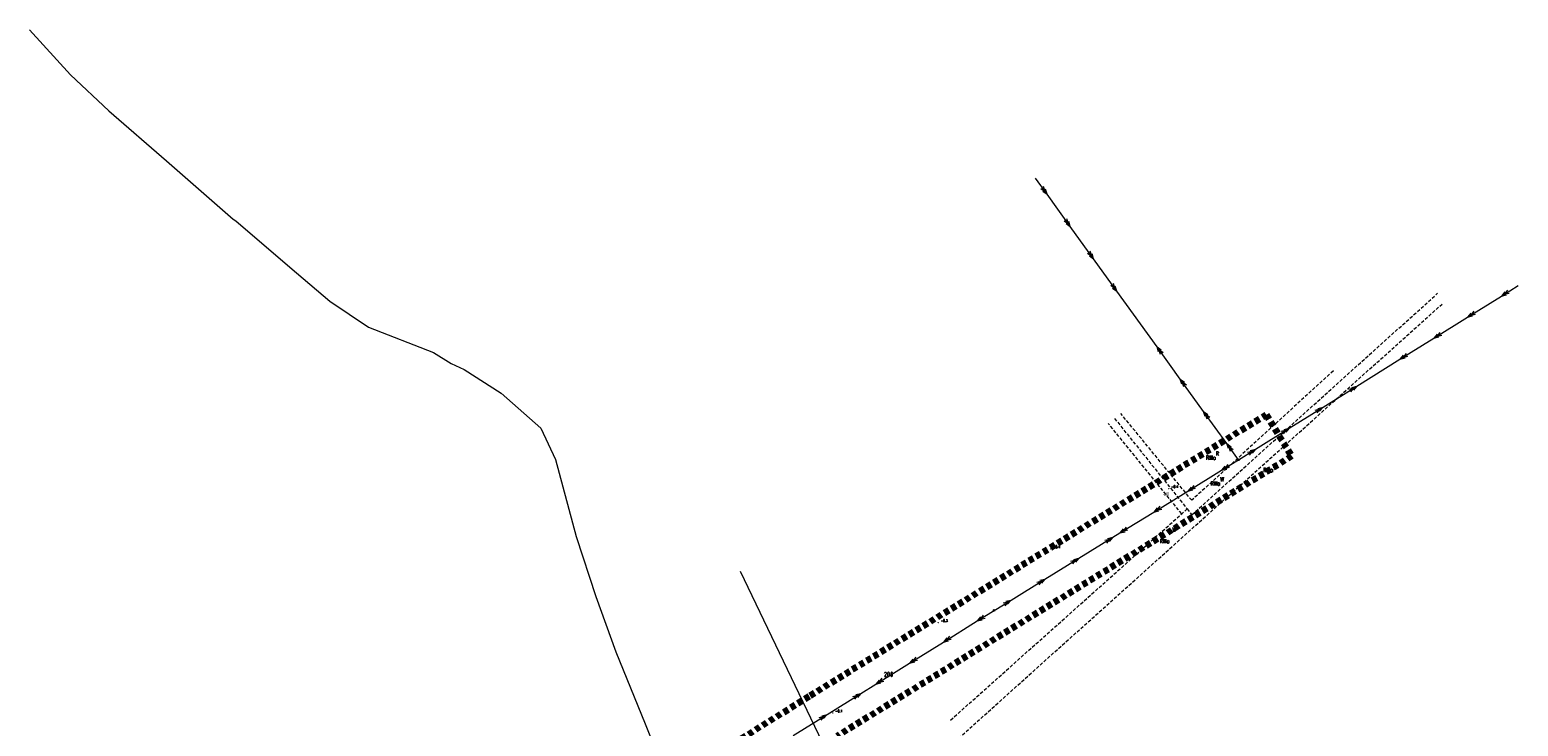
# Model space of a CAD drawing. Header units: metres. Extents: x 7389918 to 7395901, y 5992959 to 5996029.
# Tile 53 of 66: x 7394259 to 7394708, y 5994828 to 5995038. Entities that reach past the tile are written whole.
import ezdxf
from ezdxf.enums import TextEntityAlignment as Align

# ---------------------------------------------------------------- set-up
doc = ezdxf.new("R2010")
doc.units = ezdxf.units.M
doc.header["$MEASUREMENT"] = 0
for name, pattern in [('1', [0]), ('2', [1.5, 1, -0.5]), ('4', [2.5, 1.5, -1]), ('4_SUEP_A', [0]), ('4_SUWP', [0])]:
    doc.linetypes.add(name, pattern=pattern)
doc.layers.get('0').update_dxf_attribs({"color": 250, "linetype": 'CONTINUOUS', "lineweight": 100})
for name, color, linetype, lineweight in [('Dzialki', 7, '1', 18), ('Numery_dzialek', 7, 'CONTINUOUS', 13), ('OTR_T_1', 7, 'CONTINUOUS', 18), ('SUEP_L_0', 1, '4_SUEP_A', 18), ('SUP_T_2', 7, 'CONTINUOUS', 18), ('SUWP_L_0', 5, '4_SUWP', 18)]:
    doc.layers.add(name, color=color, linetype=linetype, lineweight=lineweight)
for name, color, linetype, lineweight, true_color in [('Kontury', 7, '2', 18, 0x008000), ('Numery_konturow', 7, 'CONTINUOUS', 13, 0x008000), ('Numery_uzytkow', 7, 'CONTINUOUS', 13, 0x008000), ('Uzytki', 7, '2', 18, 0x008000), ('ZAKRES_L_0', 7, '4', 100, 0x008080)]:
    doc.layers.add(name, color=color, linetype=linetype, lineweight=lineweight, true_color=true_color)
doc.styles.get("Standard").update_dxf_attribs({"font": 'Simplex.SHX', "width": 0.75})

# ---------------------------------------------------------------- blocks, each defined once
blk = doc.blocks.new('2_OTRN')
at = {"linetype": 'Continuous'}
blk.add_circle((0, 0), 0.045, dxfattribs=at)
blk = doc.blocks.new('4_SUPP')
at = {"linetype": 'Continuous'}
blk.add_circle((0, 0), 0.25, dxfattribs=at)

msp = doc.modelspace()

# ---------------------------------------------------------------- linework, layer by layer
at = {"layer": 'Dzialki'}
msp.add_line((7394473.31, 5994874.87), (7394513.6, 5994790.79), dxfattribs=at)
at = {"layer": 'Kontury'}
for p, q in [((7394609.46, 5994891.83), (7394683.52, 5994958.64)), ((7394539.16, 5994824.44), (7394684.84, 5994955.37)), ((7394652.08, 5994935.24), (7394609.41, 5994896.22)), ((7394609.41, 5994896.22), (7394588.04, 5994922.37)), ((7394606.38, 5994892.13), (7394584.26, 5994919.41)), ((7394586.15, 5994920.89), (7394608.03, 5994893.61)), ((7394536.74, 5994829.92), (7394606.38, 5994892.13)), ((7394608.03, 5994893.61), (7394606.38, 5994892.13)), ((7394608.03, 5994893.61), (7394609.46, 5994891.83))]:
    msp.add_line(p, q, dxfattribs=at)
at = {"layer": 'SUEP_L_0', "linetype": '4_SUEP_A'}
for p, q in [((7394565.8, 5994988.5), (7394562.29, 5994993.37)), ((7394563.93, 5994990.24), (7394565.21, 5994989.31)), ((7394564.52, 5994989.43), (7394565.8, 5994988.5)), ((7394565.21, 5994989.31), (7394564.74, 5994990.82)), ((7394565.8, 5994988.5), (7394565.33, 5994990.01)), ((7394572.81, 5994978.77), (7394565.8, 5994988.5)), ((7394570.95, 5994980.5), (7394572.23, 5994979.58)), ((7394571.53, 5994979.69), (7394572.81, 5994978.77)), ((7394572.23, 5994979.58), (7394571.76, 5994981.09)), ((7394572.81, 5994978.77), (7394572.34, 5994980.28)), ((7394579.83, 5994969.03), (7394572.81, 5994978.77)), ((7394577.96, 5994970.77), (7394579.25, 5994969.84)), ((7394579.25, 5994969.84), (7394578.77, 5994971.35)), ((7394578.55, 5994969.96), (7394579.83, 5994969.03)), ((7394579.83, 5994969.03), (7394579.36, 5994970.54)), ((7394586.85, 5994959.3), (7394579.83, 5994969.03)), ((7394584.98, 5994961.03), (7394586.26, 5994960.11)), ((7394585.56, 5994960.22), (7394586.85, 5994959.3)), ((7394586.26, 5994960.11), (7394585.79, 5994961.62)), ((7394586.85, 5994959.3), (7394586.37, 5994960.81)), ((7394598.95, 5994942.49), (7394586.85, 5994959.3)), ((7394692.53, 5994951.46), (7394702.71, 5994957.81)), ((7394702.71, 5994957.81), (7394707.8, 5994960.98)), ((7394703.72, 5994959.02), (7394702.71, 5994957.81)), ((7394702.71, 5994957.81), (7394704.25, 5994958.17)), ((7394704.57, 5994959.55), (7394703.56, 5994958.33)), ((7394703.56, 5994958.33), (7394705.09, 5994958.7)), ((7394694.38, 5994953.2), (7394693.37, 5994951.98)), ((7394682.34, 5994945.11), (7394692.53, 5994951.46)), ((7394693.53, 5994952.67), (7394692.53, 5994951.46)), ((7394692.53, 5994951.46), (7394694.06, 5994951.83)), ((7394693.37, 5994951.98), (7394694.91, 5994952.35)), ((7394672.16, 5994938.76), (7394682.34, 5994945.11)), ((7394683.35, 5994946.32), (7394682.34, 5994945.11)), ((7394682.34, 5994945.11), (7394683.88, 5994945.48)), ((7394684.2, 5994946.85), (7394683.19, 5994945.64)), ((7394683.19, 5994945.64), (7394684.73, 5994946)), ((7394605.97, 5994932.76), (7394598.95, 5994942.49)), ((7394599.43, 5994940.98), (7394598.95, 5994942.49)), ((7394598.95, 5994942.49), (7394600.24, 5994941.57)), ((7394600.01, 5994940.17), (7394599.54, 5994941.68)), ((7394599.54, 5994941.68), (7394600.82, 5994940.76)), ((7394673.17, 5994939.97), (7394672.16, 5994938.76)), ((7394674.02, 5994940.5), (7394673.01, 5994939.29)), ((7394673.01, 5994939.29), (7394674.55, 5994939.66)), ((7394659.15, 5994930.64), (7394672.16, 5994938.76)), ((7394672.16, 5994938.76), (7394673.7, 5994939.13)), ((7394612.99, 5994923.02), (7394605.97, 5994932.76)), ((7394606.44, 5994931.25), (7394605.97, 5994932.76)), ((7394605.97, 5994932.76), (7394607.25, 5994931.83)), ((7394607.03, 5994930.44), (7394606.55, 5994931.95)), ((7394606.55, 5994931.95), (7394607.84, 5994931.02)), ((7394648.97, 5994924.29), (7394659.15, 5994930.64)), ((7394657.61, 5994930.27), (7394659.15, 5994930.64)), ((7394659.15, 5994930.64), (7394658.14, 5994929.43)), ((7394656.76, 5994929.74), (7394658.3, 5994930.11)), ((7394658.3, 5994930.11), (7394657.29, 5994928.9)), ((7394620, 5994913.29), (7394612.99, 5994923.02)), ((7394613.46, 5994921.51), (7394612.99, 5994923.02)), ((7394612.99, 5994923.02), (7394614.27, 5994922.1)), ((7394614.04, 5994920.7), (7394613.57, 5994922.21)), ((7394613.57, 5994922.21), (7394614.85, 5994921.29)), ((7394638.78, 5994917.94), (7394648.97, 5994924.29)), ((7394646.58, 5994923.4), (7394648.12, 5994923.76)), ((7394648.12, 5994923.76), (7394647.11, 5994922.55)), ((7394647.43, 5994923.92), (7394648.97, 5994924.29)), ((7394648.97, 5994924.29), (7394647.96, 5994923.08)), ((7394628.6, 5994911.59), (7394638.78, 5994917.94)), ((7394636.4, 5994917.05), (7394637.94, 5994917.42)), ((7394637.94, 5994917.42), (7394636.93, 5994916.2)), ((7394637.25, 5994917.57), (7394638.78, 5994917.94)), ((7394638.78, 5994917.94), (7394637.78, 5994916.73)), ((7394623.51, 5994908.42), (7394620, 5994913.29)), ((7394620.47, 5994911.78), (7394620, 5994913.29)), ((7394620, 5994913.29), (7394621.28, 5994912.36)), ((7394621.06, 5994910.97), (7394620.59, 5994912.48)), ((7394620.59, 5994912.48), (7394621.87, 5994911.55)), ((7394618.4, 5994905.27), (7394623.51, 5994908.42)), ((7394623.51, 5994908.42), (7394628.6, 5994911.59)), ((7394626.22, 5994910.7), (7394627.75, 5994911.07)), ((7394627.75, 5994911.07), (7394626.74, 5994909.85)), ((7394627.06, 5994911.23), (7394628.6, 5994911.59)), ((7394628.6, 5994911.59), (7394627.59, 5994910.38)), ((7394608.19, 5994898.97), (7394618.4, 5994905.27)), ((7394619.42, 5994906.48), (7394618.4, 5994905.27)), ((7394618.4, 5994905.27), (7394619.94, 5994905.63)), ((7394620.27, 5994907.01), (7394619.25, 5994905.8)), ((7394619.25, 5994905.8), (7394620.79, 5994906.16)), ((7394597.97, 5994892.67), (7394608.19, 5994898.97)), ((7394609.2, 5994900.18), (7394608.19, 5994898.97)), ((7394608.19, 5994898.97), (7394609.73, 5994899.33)), ((7394610.05, 5994900.71), (7394609.04, 5994899.5)), ((7394609.04, 5994899.5), (7394610.58, 5994899.86)), ((7394587.76, 5994886.37), (7394597.97, 5994892.67)), ((7394598.99, 5994893.89), (7394597.97, 5994892.67)), ((7394597.97, 5994892.67), (7394599.51, 5994893.04)), ((7394599.84, 5994894.41), (7394598.83, 5994893.2)), ((7394598.83, 5994893.2), (7394600.37, 5994893.56)), ((7394585.59, 5994885.04), (7394587.76, 5994886.37)), ((7394588.78, 5994887.59), (7394587.76, 5994886.37)), ((7394587.76, 5994886.37), (7394589.3, 5994886.74)), ((7394589.63, 5994888.11), (7394588.61, 5994886.9)), ((7394588.61, 5994886.9), (7394590.15, 5994887.26)), ((7394575.38, 5994878.74), (7394585.59, 5994885.04)), ((7394583.2, 5994884.15), (7394584.74, 5994884.51)), ((7394584.74, 5994884.51), (7394583.72, 5994883.3)), ((7394584.05, 5994884.67), (7394585.59, 5994885.04)), ((7394585.59, 5994885.04), (7394584.57, 5994883.82)), ((7394565.16, 5994872.44), (7394575.38, 5994878.74)), ((7394572.98, 5994877.85), (7394574.52, 5994878.21)), ((7394574.52, 5994878.21), (7394573.51, 5994877)), ((7394573.84, 5994878.37), (7394575.38, 5994878.74)), ((7394575.38, 5994878.74), (7394574.36, 5994877.52)), ((7394554.95, 5994866.14), (7394565.16, 5994872.44)), ((7394563.62, 5994872.08), (7394565.16, 5994872.44)), ((7394565.16, 5994872.44), (7394564.15, 5994871.23)), ((7394562.77, 5994871.55), (7394564.31, 5994871.91)), ((7394564.31, 5994871.91), (7394563.3, 5994870.7)), ((7394549.84, 5994862.99), (7394554.95, 5994866.14)), ((7394552.56, 5994865.25), (7394554.1, 5994865.61)), ((7394554.1, 5994865.61), (7394553.08, 5994864.4)), ((7394553.41, 5994865.78), (7394554.95, 5994866.14)), ((7394554.95, 5994866.14), (7394553.93, 5994864.93)), ((7394534.56, 5994853.47), (7394544.75, 5994859.82)), ((7394544.75, 5994859.82), (7394549.84, 5994862.99)), ((7394545.76, 5994861.03), (7394544.75, 5994859.82)), ((7394544.75, 5994859.82), (7394546.28, 5994860.19)), ((7394546.6, 5994861.56), (7394545.6, 5994860.35)), ((7394545.6, 5994860.35), (7394547.13, 5994860.71)), ((7394535.57, 5994854.69), (7394534.56, 5994853.47)), ((7394536.42, 5994855.22), (7394535.41, 5994854)), ((7394535.41, 5994854), (7394536.95, 5994854.37)), ((7394524.38, 5994847.13), (7394534.56, 5994853.47)), ((7394534.56, 5994853.47), (7394536.1, 5994853.84)), ((7394514.19, 5994840.78), (7394524.38, 5994847.13)), ((7394525.39, 5994848.34), (7394524.38, 5994847.13)), ((7394524.38, 5994847.13), (7394525.91, 5994847.5)), ((7394526.23, 5994848.87), (7394525.23, 5994847.66)), ((7394525.23, 5994847.66), (7394526.76, 5994848.02)), ((7394509.68, 5994837.97), (7394514.19, 5994840.78)), ((7394515.2, 5994842), (7394514.19, 5994840.78)), ((7394514.19, 5994840.78), (7394515.73, 5994841.15)), ((7394516.05, 5994842.53), (7394515.04, 5994841.31)), ((7394515.04, 5994841.31), (7394516.58, 5994841.68)), ((7394499.49, 5994831.62), (7394509.68, 5994837.97)), ((7394507.29, 5994837.07), (7394508.83, 5994837.44)), ((7394508.83, 5994837.44), (7394507.82, 5994836.22)), ((7394508.14, 5994837.6), (7394509.68, 5994837.97)), ((7394509.68, 5994837.97), (7394508.67, 5994836.75)), ((7394489.31, 5994825.28), (7394499.49, 5994831.62)), ((7394497.11, 5994830.73), (7394498.64, 5994831.09)), ((7394498.64, 5994831.09), (7394497.64, 5994829.88)), ((7394497.96, 5994831.25), (7394499.49, 5994831.62)), ((7394499.49, 5994831.62), (7394498.48, 5994830.41))]:
    msp.add_line(p, q, dxfattribs=at)
at = {"layer": 'SUWP_L_0', "linetype": '4_SUWP'}
for p, q in [((7394259.11, 5995038.1), (7394271.5, 5995024.52)), ((7394271.5, 5995024.52), (7394283.08, 5995013.65)), ((7394283.08, 5995013.65), (7394300.39, 5994998.56)), ((7394300.39, 5994998.56), (7394320.55, 5994980.96)), ((7394320.55, 5994980.96), (7394321.32, 5994980.49)), ((7394321.32, 5994980.49), (7394337.64, 5994966.46)), ((7394337.64, 5994966.46), (7394349.67, 5994956.22)), ((7394349.67, 5994956.22), (7394361.33, 5994948.37)), ((7394361.33, 5994948.37), (7394380.88, 5994940.77)), ((7394380.88, 5994940.77), (7394386.21, 5994937.5)), ((7394386.21, 5994937.5), (7394390.17, 5994935.66)), ((7394390.17, 5994935.66), (7394401.29, 5994928.52)), ((7394401.29, 5994928.52), (7394413.29, 5994917.96)), ((7394413.29, 5994917.96), (7394417.71, 5994908.46)), ((7394417.71, 5994908.46), (7394423.9, 5994885.32)), ((7394423.9, 5994885.32), (7394429.78, 5994867.22)), ((7394429.78, 5994867.22), (7394435.89, 5994850.52)), ((7394435.89, 5994850.52), (7394444.7, 5994828.79)), ((7394444.7, 5994828.79), (7394451.01, 5994813.14))]:
    msp.add_line(p, q, dxfattribs=at)
at = {"layer": 'Uzytki'}
for p, q in [((7394609.46, 5994891.83), (7394683.52, 5994958.64)), ((7394539.16, 5994824.44), (7394684.84, 5994955.37)), ((7394652.08, 5994935.24), (7394609.41, 5994896.22)), ((7394609.41, 5994896.22), (7394588.04, 5994922.37)), ((7394606.38, 5994892.13), (7394584.26, 5994919.41)), ((7394586.15, 5994920.89), (7394608.03, 5994893.61)), ((7394536.74, 5994829.92), (7394606.38, 5994892.13)), ((7394608.03, 5994893.61), (7394609.46, 5994891.83))]:
    msp.add_line(p, q, dxfattribs=at)
at = {"layer": 'ZAKRES_L_0', "linetype": '4'}
for p, q in [((7394494.45, 5994837.37), (7394631.82, 5994921.97)), ((7394631.82, 5994921.97), (7394639.52, 5994909.47)), ((7394639.52, 5994909.47), (7394502.51, 5994825.09)), ((7394357.3, 5994751.3), (7394494.45, 5994837.37))]:
    msp.add_line(p, q, dxfattribs=at)

# ---------------------------------------------------------------- block references
at = {"layer": 'OTR_T_1'}
for p in [(7394602.48, 5994899.68), (7394566.87, 5994881.57), (7394533.01, 5994859.27), (7394501.24, 5994832.05)]:
    msp.add_blockref('2_OTRN', p, dxfattribs=at)
at = {"layer": 'SUP_T_2'}
for p in [(7394623.51, 5994908.42), (7394549.84, 5994862.99)]:
    msp.add_blockref('4_SUPP', p, dxfattribs=at)

# ---------------------------------------------------------------- texts
at = {"layer": 'Numery_dzialek', "width": 0.7}
msp.add_text('206', height=1.25, dxfattribs=at).set_placement((7394516.66, 5994844.36), align=Align.TOP_LEFT)
at = {"layer": 'Numery_konturow', "width": 0.7}
for s, p in [('RIIIa', (7394616.64, 5994909.67)), ('RIIIa', (7394633.89, 5994905.97)), ('ŁII', (7394602.5, 5994898.71)), ('RIIIa', (7394617.98, 5994901.9))]:
    msp.add_text(s, height=1.25, dxfattribs=at).set_placement(p, align=Align.TOP_RIGHT)
msp.add_text('RIIIa', height=1.25, dxfattribs=at).set_placement((7394601.23, 5994883.88), align=Align.MIDDLE)
at = {"layer": 'Numery_uzytkow', "width": 0.7}
for s, p in [('R', (7394616.64, 5994909.67)), ('R', (7394633.89, 5994905.97)), ('W', (7394617.98, 5994901.9))]:
    msp.add_text(s, height=1.25, dxfattribs=at).set_placement(p)
msp.add_text('W', height=1.25, dxfattribs=at).set_placement((7394604.11, 5994887.35), align=Align.MIDDLE)
at = {"layer": 'OTR_T_1', "lineweight": 9, "width": 0.7}
for s, p in [('-0.4', (7394603.23, 5994899.93)), ('-0.4', (7394567.62, 5994881.82)), ('-0.3', (7394533.76, 5994859.52)), ('-0.1', (7394501.99, 5994832.3))]:
    msp.add_text(s, height=0.75, dxfattribs=at).set_placement(p)

doc.saveas('drawing.dxf')
